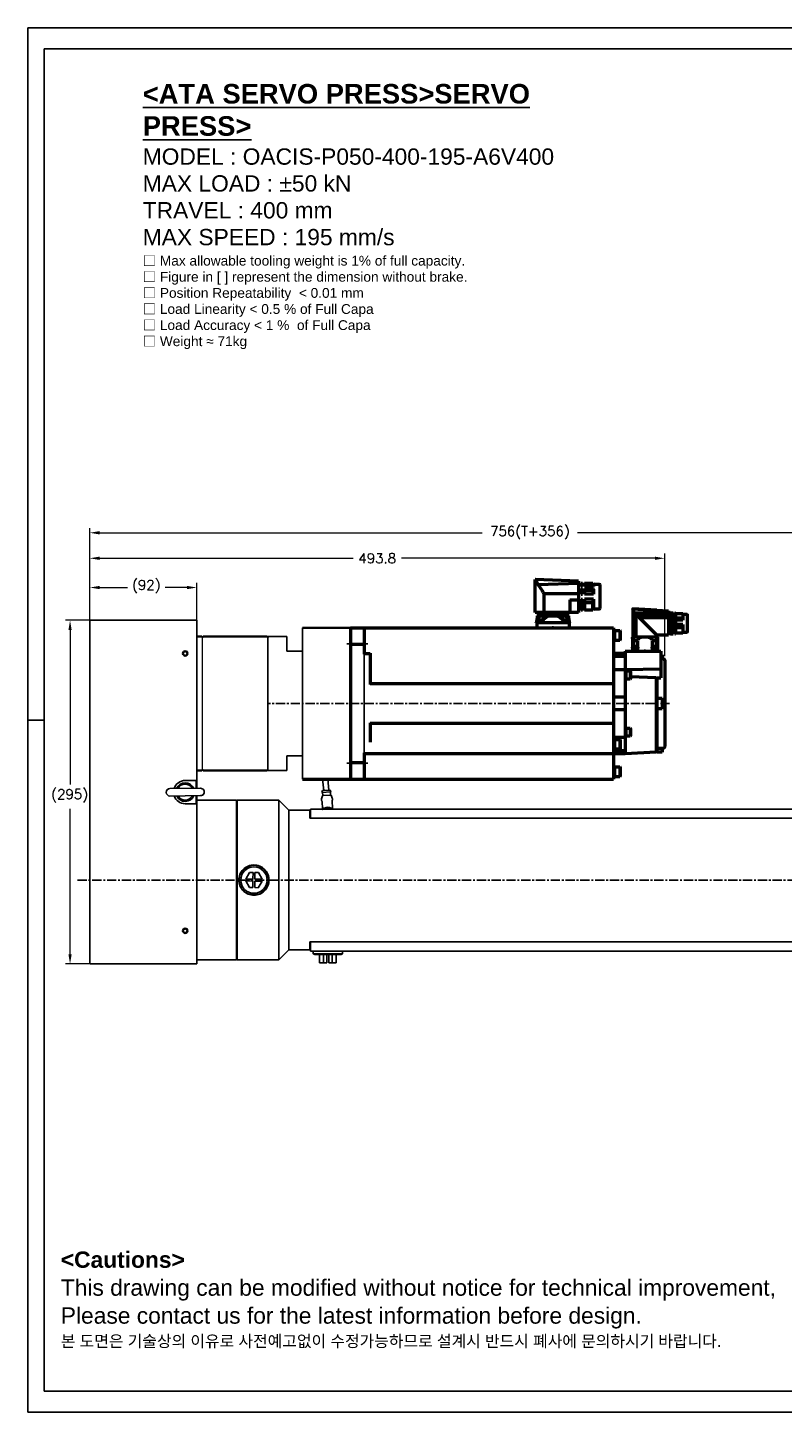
# Model space of a CAD drawing. Extents: x 0 to 1685, y -10 to 1188.
# Tile 1 of 19: x 0 to 648, y -10 to 1188. Entities that reach past the tile are written whole.
import ezdxf

# ---------------------------------------------------------------- set-up
doc = ezdxf.new("R2010")
doc.units = 0
doc.header["$LTSCALE"] = 25.4
doc.linetypes.add('CENTER', pattern=[2, 1.25, -0.25, 0.25, -0.25])
doc.layers.get('0').update_dxf_attribs({"linetype": 'CONTINUOUS'})
doc.layers.get('Defpoints').update_dxf_attribs({"linetype": 'CONTINUOUS'})
for name, color, linetype, lineweight in [('2d ConnectionPoints', 7, 'CONTINUOUS', 50), ('AM_0', 7, 'CONTINUOUS', 50), ('AM_5_Dimension', 6, 'CONTINUOUS', 13), ('ATA-DIM', 252, 'CONTINUOUS', 25), ('ATA-TEXT', 7, 'CONTINUOUS', 25), ('Layer0000', 7, 'CONTINUOUS', 25), ('외형선(ISO)', 7, 'CONTINUOUS', 35)]:
    doc.layers.add(name, color=color, linetype=linetype, lineweight=lineweight)
doc.layers.add('ATA-CENTER', color=133, linetype='CENTER')
doc.styles.get("Standard").update_dxf_attribs({"font": 'simplex.shx'})
doc.styles.add('주 문자 (ISO)', font='arial.ttf')
doc.dimstyles.new('ata_A1', dxfattribs={"dimtxt": 4.2, "dimasz": 4.2, "dimexe": 2, "dimexo": 2, "dimgap": 2, "dimtad": 0, "dimtih": 1, "dimtoh": 1, "dimdec": 6, "dimdsep": 46, "dimtxsty": 'Standard', "dimcen": 0, "dimclrd": 252, "dimclre": 252, "dimclrt": 4, "dimadec": 6, "dimazin": 2, "dimtfac": 1, "dimtdec": 6, "dimtofl": 0, "dimtmove": 0, "dimatfit": 3, "dimfxl": 0, "dimtolj": 1, "dimtzin": 0, "dimlwd": 0, "dimlwe": 0, "dimarcsym": 0})

# ---------------------------------------------------------------- blocks, each defined once
blk = doc.blocks.new('2_BGC106N00001200000_0_in_MSMF504L1H9M_0')
at = {"layer": 'AM_0'}
for p, q in [((-214.1, 102.1), (-214.1, 81.5)), ((-208.9, 102.6), (-213.6, 102.6)), ((-208.1, 103.3), (-208.9, 102.6)), ((-208.9, 102.6), (-208.9, 100.4)), ((-208.9, 100.4), (-208.1, 101.4)), ((-208.9, 100.4), (-201.1, 100.4)), ((-208.1, 98.8), (-208.9, 98.3)), ((-208.9, 98.3), (-208.9, 94)), ((-201.1, 103.3), (-208.1, 103.3)), ((-208.1, 101.4), (-208.1, 103.3)), ((-208.1, 101.4), (-201.1, 101.4)), ((-208.1, 98.8), (-201.1, 98.8)), ((-208.1, 97), (-208.1, 98.8)), ((-208.1, 97), (-201.1, 97)), ((-201.1, 103.3), (-201.1, 100.4)), ((-199.5, 102.6), (-201.1, 102.6)), ((-201.1, 98.8), (-201.1, 94)), ((-198.3, 103.3), (-199.5, 103.3)), ((-199.5, 103.3), (-199.5, 100.4)), ((-198.3, 101.4), (-199.5, 101.4)), ((-198.3, 100.4), (-199.5, 100.4)), ((-199.5, 98.8), (-199.5, 94)), ((-198.3, 98.8), (-199.5, 98.8)), ((-198.3, 97), (-199.5, 97)), ((-198.3, 103.3), (-198.3, 100.4)), ((-195.9, 102.6), (-198.3, 102.6)), ((-198.3, 98.8), (-198.3, 94)), ((-195.9, 105.1), (-158.8, 106.5)), ((-195.9, 105.1), (-195.9, 78.2)), ((-195.9, 103), (-161.3, 101.8)), ((-158.8, 78.2), (-158.8, 106.5)), ((-208.9, 94), (-201.1, 94)), ((-208.9, 89.6), (-201.1, 89.6)), ((-208.9, 89.6), (-208.9, 81)), ((-208.1, 86.6), (-201.1, 86.6)), ((-208.1, 80.2), (-208.1, 86.6)), ((-201.1, 89.6), (-201.1, 80.2)), ((-198.3, 94), (-199.5, 94)), ((-199.5, 89.6), (-199.5, 80.2)), ((-198.3, 89.6), (-199.5, 89.6)), ((-198.3, 86.6), (-199.5, 86.6)), ((-198.3, 89.6), (-198.3, 80.2)), ((-195.9, 94.1), (-166.1, 94.1)), ((-188.5, 89), (-195.9, 88.9)), ((-188.5, 89), (-188.5, 78.2)), ((-166.1, 94.1), (-166.1, 78.2)), ((-213.6, 81), (-208.9, 81)), ((-208.9, 81), (-208.1, 80.2)), ((-208.1, 80.2), (-201.1, 80.2)), ((-201.1, 81), (-199.5, 81)), ((-199.5, 80.2), (-198.3, 80.2)), ((-198.3, 81), (-195.9, 81)), ((-195.9, 78.2), (-158.8, 78.2)), ((-187.2, 75.2), (-187.7, 71.3)), ((-160.8, 75.2), (-187.2, 75.2)), ((-186.5, 77.9), (-161.5, 77.9)), ((-186.5, 77.9), (-186.5, 75.2)), ((-186.1, 78.2), (-186.1, 77.9)), ((-182.2, 74.7), (-182.2, 75.2)), ((-165.8, 75.2), (-165.8, 74.7)), ((-161.9, 77.9), (-161.9, 78.2)), ((-161.5, 75.2), (-161.5, 77.9)), ((-160.3, 71.3), (-160.8, 75.2)), ((-188.3, 69.9), (-188.3, 69.5)), ((-183.5, 69.9), (-188.3, 69.9)), ((-159.7, 69.5), (-188.3, 69.5)), ((-188, 70.7), (-188, 69.9)), ((-187.9, 69.5), (-188, 65)), ((-159.7, 69.9), (-164.5, 69.9)), ((-160.1, 69.5), (-160, 65)), ((-160, 69.9), (-160, 70.7)), ((-159.7, 69.5), (-159.7, 69.9))]:
    blk.add_line(p, q, dxfattribs=at)
for points in [[(-208.9, 94), (-208.6, 95.3), (-208.3, 96.6), (-208.1, 97)], [(-166.1, 94.1), (-165.6, 95.4), (-164.9, 96.7), (-164.2, 97.9), (-163.5, 98.9), (-162.4, 100.4), (-161.3, 101.8)], [(-161.3, 101.8), (-160.6, 103), (-160.1, 104.3), (-160, 105), (-159.8, 105.6), (-159.7, 105.8), (-159.6, 106), (-159.1, 106.3), (-158.9, 106.4), (-158.8, 106.5)], [(-208.1, 86.6), (-208.6, 88), (-208.9, 89.6)], [(-184.9, 75.2), (-185.6, 74.4), (-186.2, 73.5), (-187, 72.3), (-187.4, 71.5)], [(-183.3, 71), (-180.5, 73.3), (-179, 74.4), (-177.4, 75.2)], [(-183.3, 71), (-183, 71.5), (-182.6, 72.6), (-182.3, 73.7), (-182.2, 74.5), (-182.2, 74.7)], [(-170.6, 75.2), (-169.4, 74.6), (-168.2, 73.9), (-166, 72.1), (-164.7, 71)], [(-165.8, 74.7), (-165.8, 74.4), (-165.7, 73.5), (-165.3, 72.3), (-164.7, 71)], [(-160.5, 71.5), (-160.5, 71.5), (-161.1, 72.6), (-161.9, 73.7), (-162.5, 74.4), (-163.1, 75.2)], [(-183.3, 71), (-183.5, 69.7), (-183.5, 69.5)], [(-164.5, 69.5), (-164.7, 70.8), (-164.7, 71)]]:
    blk.add_lwpolyline(points, dxfattribs=at)
for centre, radius, start, end in [((-213.6, 102.1), 0.5, 90, 180), ((-213.6, 81.5), 0.5, 180, 270), ((-187, 70.6), 1, 106.257, 175), ((-185.3, 64.9), 7, 73.743, 106.257), ((-183.6, 70.6), 1, 56.1274, 73.743), ((-164.4, 70.6), 1, 106.257, 122.3553), ((-162.7, 64.9), 7, 73.743, 106.257), ((-161, 70.6), 1, 5, 73.743)]:
    blk.add_arc(centre, radius, start, end, dxfattribs=at)
blk = doc.blocks.new('1_AGC047N0000150A000_EC_0_in_MSMF504L1H9M_0')
at = {"layer": 'AM_0'}
for p, q in [((-289.2, 76.4), (-289.2, 61.3)), ((-285.4, 76.6), (-289.1, 76.6)), ((-279.2, 77.2), (-285.4, 77.2)), ((-285.4, 77.2), (-285.4, 71.7)), ((-285.4, 73.4), (-279.2, 73.4)), ((-278.6, 77.8), (-279.2, 77.8)), ((-279.2, 77.8), (-279.2, 59.8)), ((-278.6, 76.9), (-279.2, 76.9)), ((-278.6, 77.8), (-278.6, 59.8)), ((-277.1, 77), (-278.6, 77)), ((-274.8, 77.8), (-277.1, 77.8)), ((-277.1, 77.8), (-277.1, 59.8)), ((-274.8, 76.9), (-277.1, 76.9)), ((-274.8, 77.8), (-274.8, 61.5)), ((-273.2, 76.9), (-274.8, 76.9)), ((-273.2, 79.1), (-242.7, 80.9)), ((-263.3, 80.1), (-273.2, 79.5)), ((-273.2, 79.5), (-273.2, 58.6)), ((-273.2, 77.6), (-244.3, 77.6)), ((-273.2, 76.8), (-245, 76.8)), ((-273.2, 74.6), (-247.3, 74.6)), ((-273.2, 73.7), (-248.2, 73.7)), ((-263.3, 80.1), (-242.5, 81.3)), ((-248.2, 73.7), (-263.3, 58.6)), ((-245.1, 76.8), (-247.3, 74.6)), ((-245.1, 76.8), (-245, 76.8)), ((-245.1, 76.8), (-245.1, 57.1)), ((-242.5, 81.3), (-242.5, 57.1)), ((-289.1, 61.1), (-285.4, 61.1)), ((-285.4, 71.7), (-279.2, 71.7)), ((-285.4, 67.8), (-285.4, 60.5)), ((-285.4, 67.8), (-279.2, 67.8)), ((-285.4, 65.1), (-279.2, 65.1)), ((-285.4, 60.5), (-279.2, 60.5)), ((-278.6, 61.5), (-279.2, 61.5)), ((-278.6, 61.2), (-279.2, 61.2)), ((-278.6, 59.9), (-279.2, 59.9)), ((-278.6, 60.8), (-277.1, 60.8)), ((-274.8, 61.5), (-277.1, 61.5)), ((-274.8, 61), (-277.1, 61)), ((-274.8, 59.9), (-277.1, 59.9)), ((-274.8, 61), (-274.8, 59.8)), ((-274.8, 60.9), (-273.2, 60.9)), ((-279.2, 59.8), (-278.6, 59.8)), ((-277.1, 59.8), (-274.8, 59.8)), ((-273.2, 58.6), (-263.3, 58.6)), ((-263.8, 57), (-263.8, 45)), ((-263.6, 57), (-242.4, 57)), ((-263.6, 48.3), (-263.6, 47.5)), ((-263.3, 58.6), (-263.3, 57.1)), ((-263.3, 57.1), (-242.5, 57.1)), ((-262.6, 56.6), (-263.2, 56.1)), ((-262.9, 57.1), (-262.9, 57)), ((-262.9, 49), (-262.9, 53.8)), ((-262.9, 53.8), (-259.1, 53.8)), ((-259, 56.1), (-259.3, 56.6)), ((-259.1, 47.5), (-259.2, 48.3)), ((-259.1, 53.8), (-259.1, 47.5)), ((-256.9, 56.6), (-258.1, 55.9)), ((-246.7, 56.6), (-247, 56.1)), ((-246.9, 47.5), (-246.9, 53.8)), ((-246.9, 53.8), (-243.1, 53.8)), ((-246.8, 48.3), (-246.8, 47.5)), ((-242.8, 56.1), (-243.4, 56.6)), ((-243.2, 57), (-243.2, 57.1)), ((-243.1, 53.8), (-243.1, 49)), ((-242.4, 47.5), (-242.4, 48.3)), ((-242.2, 56.6), (-242.2, 45)), ((-263.8, 47.5), (-258.1, 47.5)), ((-247.9, 47.5), (-242.2, 47.5))]:
    blk.add_line(p, q, dxfattribs=at)
for points in [[(-247.3, 74.6), (-247.5, 74.2), (-247.9, 73.8), (-248.2, 73.7)], [(-245, 76.8), (-244.9, 76.9), (-244.8, 76.9), (-244.7, 77), (-244.6, 77.1), (-244.5, 77.2), (-244.5, 77.3), (-244.4, 77.4), (-244.3, 77.6), (-244.3, 77.6)], [(-244.3, 77.6), (-244, 78), (-243.8, 78.4), (-243.5, 78.8), (-243.3, 79.2)], [(-242.7, 80.9), (-242.8, 80.5), (-242.9, 80), (-243.1, 79.6), (-243.3, 79.2)], [(-242.7, 80.9), (-242.7, 81.1), (-242.7, 81.2), (-242.6, 81.3), (-242.6, 81.3)], [(-242.5, 81.3), (-242.5, 81.3), (-242.5, 81.3), (-242.5, 81.3), (-242.6, 81.3)], [(-263.2, 56.1), (-263.4, 55.9), (-263.6, 55.8), (-263.7, 55.7), (-263.8, 55.8), (-263.8, 55.9), (-263.8, 55.9)], [(-262.6, 56.6), (-262.2, 56.8), (-261.4, 57), (-261.1, 57)], [(-259.9, 57), (-259.5, 56.9), (-259.3, 56.7), (-259.3, 56.6)], [(-258.1, 55.9), (-258.3, 55.8), (-258.5, 55.7), (-258.7, 55.8), (-258.9, 55.8), (-259, 56), (-259, 56.1)], [(-256.9, 56.6), (-256, 56.8), (-254.5, 57), (-253, 57), (-251, 56.9), (-250.3, 56.9), (-249.5, 56.7), (-249.1, 56.6)], [(-247.9, 55.9), (-248.1, 56), (-249.1, 56.6)], [(-247, 56.1), (-247.1, 55.9), (-247.3, 55.8), (-247.4, 55.7), (-247.6, 55.8), (-247.8, 55.9), (-247.9, 55.9)], [(-246.7, 56.6), (-246.6, 56.8), (-246.2, 57), (-246.1, 57)], [(-244.9, 57), (-244.1, 56.9), (-243.5, 56.7), (-243.4, 56.6)], [(-242.2, 55.9), (-242.2, 55.8), (-242.3, 55.7), (-242.4, 55.8), (-242.6, 55.8), (-242.8, 56), (-242.8, 56.1)], [(-242.2, 56.6), (-242.2, 56.8), (-242.2, 57), (-242.2, 57), (-242.2, 57)]]:
    blk.add_lwpolyline(points, dxfattribs=at)
for centre, radius, start, end in [((-289.1, 76.4), 0.2, 90, 180), ((-289.1, 61.3), 0.2, 180, 270), ((-263.6, 56), 1, 90, 98.6538), ((-262.8, 48.2), 0.8, 105.4427, 175), ((-261.4, 43.2), 6, 74.5573, 105.4427), ((-260, 48.2), 0.8, 5, 74.5573), ((-246, 48.2), 0.8, 105.4427, 175), ((-244.6, 43.2), 6, 74.5573, 105.4427), ((-243.2, 48.2), 0.8, 5, 74.5573), ((-242.4, 56), 1, 81.3332, 90)]:
    blk.add_arc(centre, radius, start, end, dxfattribs=at)
blk = doc.blocks.new('*D15397')
at = {"layer": 'ATA-DIM', "color": 252, "lineweight": 0}
for p, q in [((53.1, 679.6), (53.1, 711.7)), ((61.5, 707.7), (85.4, 707.7)), ((136.7, 707.7), (117.8, 707.7)), ((145.1, 679.6), (145.1, 711.7))]:
    blk.add_line(p, q, dxfattribs=at)
at = {"layer": 'ATA-DIM', "color": 252}
for points in [[(61.5, 709.1), (61.5, 706.3), (53.1, 707.7)], [(136.7, 706.3), (136.7, 709.1), (145.1, 707.7)]]:
    blk.add_solid(points, dxfattribs=at)
at = {"layer": 'Defpoints', "color": 0}
for p in [(145.1, 707.7), (53.1, 675.6), (145.1, 675.6)]:
    blk.add_point(p, dxfattribs=at)
at = {"layer": 'ATA-DIM', "color": 4, "insert": (89.4, 714.1), "char_height": 8.4, "attachment_point": 1}
blk.add_mtext('\\A1;(92)', dxfattribs=at)
blk = doc.blocks.new('DEH')
at = {"color": 0, "ltscale": 5}
blk.add_line((12758.4, -3927.5), (12758.4, -3797.5), dxfattribs=at)
for p, q in [((12667.8, -3920), (12667.8, -3805)), ((12728.6, -3805), (12744.9, -3805)), ((12744.9, -3817.5), (12744.9, -3805)), ((12744.9, -3907.5), (12744.9, -3920)), ((12728.6, -3920), (12744.9, -3920))]:
    blk.add_line(p, q)
at = {"color": 7}
for p, q in [((12728.6, -3920), (12728.6, -3805)), ((12728.6, -3919.5), (12728.6, -3805.5))]:
    blk.add_line(p, q, dxfattribs=at)
at = {"ltscale": 5}
for p, q in [((12758.4, -3817.5), (12744.9, -3817.5)), ((12758.4, -3907.5), (12744.9, -3907.5))]:
    blk.add_line(p, q, dxfattribs=at)
at = {"layer": 'AM_0'}
blk.add_line((12758.4, -3927.5), (12799.9, -3927.5), dxfattribs=at)
at = {"layer": 'AM_5_Dimension', "color": 0}
for p, q in [((12672.6, -3919.5), (12672.6, -3805.5)), ((12728.6, -3805), (12728.6, -3920))]:
    blk.add_line(p, q, dxfattribs=at)
at = {"layer": 'Layer0000', "color": 7, "linetype": 'Continuous', "lineweight": 25}
for p, q in [((12799.6, -3811.7), (12799.6, -3797.5)), ((12799.6, -3913.4), (12799.6, -3811.7)), ((12799.6, -3913.4), (12799.6, -3927.5))]:
    blk.add_line(p, q, dxfattribs=at)
at = {"layer": '외형선(ISO)'}
for p, q in [((12799.9, -3797.5), (12758.4, -3797.5)), ((12672.1, -3805), (12667.8, -3805)), ((12672.6, -3805.5), (12672.1, -3805)), ((12673.1, -3805), (12672.6, -3805.5)), ((12673.1, -3805), (12728.1, -3805)), ((12728.6, -3805.5), (12728.1, -3805)), ((12728.6, -3805.5), (12729.1, -3805)), ((12667.8, -3920), (12672.1, -3920)), ((12672.6, -3919.5), (12672.1, -3920)), ((12672.6, -3919.5), (12673.1, -3920)), ((12673.1, -3920), (12728.1, -3920)), ((12728.6, -3919.5), (12728.1, -3920))]:
    blk.add_line(p, q, dxfattribs=at)
blk = doc.blocks.new('*D15396')
at = {"layer": 'ATA-DIM', "color": 252, "lineweight": 0}
for p, q in [((52.6, 679.6), (32.2, 679.6)), ((36.2, 671.2), (36.2, 538.5)), ((36.2, 393), (36.2, 517.7)), ((52.6, 384.6), (32.2, 384.6))]:
    blk.add_line(p, q, dxfattribs=at)
at = {"layer": 'ATA-DIM', "color": 252}
for points in [[(37.6, 671.2), (34.8, 671.2), (36.2, 679.6)], [(34.8, 393), (37.6, 393), (36.2, 384.6)]]:
    blk.add_solid(points, dxfattribs=at)
at = {"layer": 'Defpoints', "color": 0}
for p in [(36.2, 679.6), (56.6, 679.6), (56.6, 384.6)]:
    blk.add_point(p, dxfattribs=at)
at = {"layer": 'ATA-DIM', "color": 4, "insert": (20, 534.5), "char_height": 8.4, "attachment_point": 1}
blk.add_mtext('\\A1;(295)', dxfattribs=at)
blk = doc.blocks.new('*D15405')
at = {"layer": 'ATA-DIM', "color": 252, "lineweight": 0}
for p, q in [((53.1, 683.1), (53.1, 736.8)), ((61.5, 732.8), (279.2, 732.8)), ((538.5, 732.8), (320.8, 732.8)), ((546.9, 648.8), (546.9, 736.8))]:
    blk.add_line(p, q, dxfattribs=at)
at = {"layer": 'ATA-DIM', "color": 252}
for points in [[(61.5, 734.2), (61.5, 731.4), (53.1, 732.8)], [(538.5, 731.4), (538.5, 734.2), (546.9, 732.8)]]:
    blk.add_solid(points, dxfattribs=at)
at = {"layer": 'Defpoints', "color": 0}
for p in [(53.1, 732.8), (53.1, 679.1), (546.9, 644.8)]:
    blk.add_point(p, dxfattribs=at)
at = {"layer": 'ATA-DIM', "color": 4, "insert": (300, 732.8), "char_height": 8.4, "attachment_point": 5}
blk.add_mtext('\\A1;493.8', dxfattribs=at)
blk = doc.blocks.new('*D15404')
at = {"layer": 'ATA-DIM', "color": 252, "lineweight": 0}
for p, q in [((53.1, 683.1), (53.1, 758.7)), ((809.1, 532.6), (809.1, 758.7)), ((61.5, 754.7), (390.2, 754.7)), ((800.7, 754.7), (472, 754.7))]:
    blk.add_line(p, q, dxfattribs=at)
at = {"layer": 'ATA-DIM', "color": 252}
for points in [[(61.5, 756.1), (61.5, 753.3), (53.1, 754.7)], [(800.7, 753.3), (800.7, 756.1), (809.1, 754.7)]]:
    blk.add_solid(points, dxfattribs=at)
at = {"layer": 'Defpoints', "color": 0}
for p in [(809.1, 754.7), (53.1, 679.1), (809.1, 528.6)]:
    blk.add_point(p, dxfattribs=at)
at = {"layer": 'ATA-DIM', "color": 4, "insert": (431.1, 754.7), "char_height": 8.4, "attachment_point": 5}
blk.add_mtext('\\A1;756(T+356)', dxfattribs=at)
blk = doc.blocks.new('ata-Border-A1-002')
at = {"color": 253, "ltscale": 0.5}
for p, q in [((0, 594), (841, 594)), ((0, 594), (0, 0)), ((420.5, 594), (420.5, 585)), ((841, 594), (841, 0)), ((7, 297), (0, 297)), ((420.5, 9), (420.5, 0)), ((0, 0), (841, 0))]:
    blk.add_line(p, q, dxfattribs=at)
for p, q in [((7, 585), (834, 585)), ((834, 585), (834, 9)), ((834, 9), (7, 9))]:
    blk.add_line(p, q)
at = {"ltscale": 0.5}
blk.add_line((7, 9), (7, 585), dxfattribs=at)
at = {"color": 253, "linetype": 'Continuous'}
blk.add_line((841, 297), (834, 297), dxfattribs=at)

msp = doc.modelspace()

# ---------------------------------------------------------------- linework, layer by layer
for p, q in [((53.0876432, 679.1056106), (53.0876432, 385.1056106)), ((145.0876432, 679.6056106), (53.5876432, 679.6056106)), ((145.0876432, 679.6056106), (145.0876432, 679.1056106)), ((145.0876432, 538.1056106), (145.0876432, 679.1056106)), ((276.8877527, 658.9116142), (276.8877527, 673.1056106)), ((276.8877527, 673.1056106), (276.8877527, 543.1056106)), ((276.8877527, 658.9116142), (276.8877527, 557.299607)), ((276.8877527, 543.1056106), (276.8877527, 557.299607)), ((135.0876432, 542.1056106), (145.0876432, 542.1056106)), ((144.5876432, 542.1056106), (144.5876432, 535.3898452)), ((145.0876432, 535.3968937), (145.0876432, 542.1056106)), ((254.0338435, 533.372211), (252.9944657, 543.1056106)), ((258.5084042, 533.8500255), (257.5200497, 543.1056106)), ((148.1919356, 535.440655), (121.8945485, 535.0699404)), ((121.9833508, 528.7705663), (148.280738, 529.1412808)), ((125.5876432, 535.122002), (125.5876432, 535.2281096)), ((144.5876432, 529.0892192), (144.5876432, 522.1056106)), ((145.0876432, 522.1056106), (145.0876432, 529.0962678)), ((252.8341064, 528.9307471), (252.1567355, 526.2722987)), ((252.9287674, 533.384947), (252.5311789, 531.8546125)), ((260.2136101, 532.3744689), (252.5311789, 531.8546125)), ((259.6134802, 533.8372895), (252.9287674, 533.384947)), ((260.1084552, 529.56095), (253.0144113, 529.0809087)), ((253.205574, 529.2943018), (253.0300381, 531.8883694)), ((254.0262575, 533.4592121), (253.9148487, 535.1056106)), ((258.5159901, 533.7630243), (258.4251397, 535.1056106)), ((259.6134802, 533.8372895), (260.2136101, 532.3744689)), ((259.8902869, 529.7466443), (259.714751, 532.340712)), ((260.3073461, 529.4364479), (261.3366868, 526.8934896)), ((145.0876432, 522.1056106), (135.0876432, 522.1056106)), ((145.0876432, 385.1056106), (145.0876432, 522.1056106)), ((145.750398, 525.1056106), (179.0876432, 525.1056106)), ((179.0876432, 524.6056106), (179.5876432, 525.1056106)), ((179.0876432, 388.1056106), (179.0876432, 525.1056106)), ((215.5876432, 525.1056106), (179.5876432, 525.1056106)), ((179.5876432, 525.1056106), (179.5876432, 388.1056106)), ((224.0876432, 516.6056106), (215.5876432, 525.1056106)), ((215.5876432, 525.1056106), (215.5876432, 388.1056106)), ((242.0876432, 516.6056106), (224.0876432, 516.6056106)), ((224.0876432, 516.6056106), (224.0876432, 396.6056106)), ((242.5876432, 516.1056106), (242.0876432, 516.6056106)), ((242.0876432, 509.6056106), (242.0876432, 516.6056106)), ((242.5876432, 509.6056106), (242.5876432, 517.6056106)), ((242.5876432, 517.6056106), (712.5876432, 517.6056106)), ((252.0931361, 524.9973988), (252.0706955, 525.3290263)), ((252.6978309, 523.4671184), (253.0435281, 518.3584094)), ((253.5876432, 518.1056106), (253.5876432, 517.7056106)), ((253.6876432, 517.7056106), (253.5876432, 517.7056106)), ((253.5876432, 517.7056106), (253.5876432, 517.1056106)), ((254.2876432, 518.2056106), (253.6876432, 518.2056106)), ((253.6876432, 517.7056106), (253.7876432, 517.7056106)), ((253.7776432, 517.3439047), (253.7876432, 517.3439047)), ((253.7776432, 517.290501), (253.7776432, 517.3439047)), ((253.7776432, 517.290501), (253.7876432, 517.290501)), ((253.7776432, 517.2253669), (253.7776432, 517.290501)), ((253.7776432, 517.2253669), (253.7876432, 517.2253669)), ((253.7776432, 517.2056106), (253.7776432, 517.2253669)), ((253.7776432, 517.2056106), (253.7776432, 517.1056106)), ((253.7876432, 517.2056106), (253.7776432, 517.2056106)), ((253.7876432, 517.1056106), (253.7876432, 517.7056106)), ((253.7976432, 517.1056106), (253.7976432, 517.6956106)), ((260.8876432, 518.2056106), (254.2876432, 518.2056106)), ((254.2976432, 518.1956106), (260.8776432, 518.1956106)), ((261.4876432, 518.2056106), (260.8876432, 518.2056106)), ((261.524134, 518.9322769), (261.1784368, 524.0409858)), ((261.3776432, 517.6956106), (261.3776432, 517.1056106)), ((261.3876432, 517.7056106), (261.3876432, 517.1056106)), ((261.4876432, 517.7056106), (261.3876432, 517.7056106)), ((261.4876432, 517.7056106), (261.5876432, 517.7056106)), ((261.5714604, 525.63878), (261.5490197, 525.9704075)), ((261.5876432, 517.7056106), (261.5876432, 518.1056106)), ((261.5876432, 517.1056106), (261.5876432, 517.7056106)), ((262.1488847, 517.1056106), (262.1286925, 517.4040103)), ((242.5876432, 509.6056106), (242.0876432, 509.6056106)), ((712.5876432, 509.6056106), (242.5876432, 509.6056106)), ((193.2827511, 455.8105328), (187.0391953, 455.8488309)), ((190.2950667, 450.1287521), (187.0391953, 455.8488309)), ((187.0490096, 457.4488008), (190.3748074, 463.1285075)), ((187.0490096, 457.4488008), (193.2925654, 457.4105027)), ((190.3748074, 463.1285075), (193.3275286, 463.1103955)), ((193.2477879, 450.11064), (193.2827511, 455.8105328)), ((193.2925654, 457.4105027), (193.3275286, 463.1103955)), ((194.882721, 455.8007185), (194.8477578, 450.1008258)), ((201.1262769, 455.7624205), (194.882721, 455.8007185)), ((194.9274985, 463.1005812), (194.8925353, 457.4006884)), ((194.8925353, 457.4006884), (201.1360911, 457.3623904)), ((194.9274985, 463.1005812), (197.8802197, 463.0824692)), ((201.1262769, 455.7624205), (197.800479, 450.0827137)), ((197.8802197, 463.0824692), (201.1360911, 457.3623904)), ((193.2477879, 450.11064), (190.2950667, 450.1287521)), ((197.800479, 450.0827137), (194.8477578, 450.1008258)), ((224.0876432, 396.6056106), (215.5876432, 388.1056106)), ((242.0876432, 396.6056106), (224.0876432, 396.6056106)), ((242.0876432, 396.6056106), (242.0876432, 403.6056106)), ((242.0876432, 403.6056106), (242.5876432, 403.6056106)), ((242.5876432, 397.1056106), (242.0876432, 396.6056106)), ((242.5876432, 403.6056106), (242.5876432, 395.6056106)), ((242.5876432, 403.6056106), (712.5876432, 403.6056106)), ((712.5876432, 395.6056106), (242.5876432, 395.6056106)), ((244.8876432, 393.3993581), (244.8876432, 395.6056106)), ((270.2876432, 393.3993581), (270.2876432, 395.6056106)), ((53.5876432, 384.6056106), (145.0876432, 384.6056106)), ((145.0876432, 388.1056106), (179.0876432, 388.1056106)), ((145.0876432, 385.1056106), (145.0876432, 384.6056106)), ((179.0876432, 388.6056106), (179.5876432, 388.1056106)), ((215.5876432, 388.1056106), (179.5876432, 388.1056106)), ((270.2876432, 393.3993581), (244.8876432, 393.3993581)), ((246.2624542, 392.6056106), (244.8876432, 393.3993581)), ((246.2624542, 392.6056106), (268.9128322, 392.6056106)), ((250.5394994, 392.6056106), (250.5394994, 385.6056106)), ((250.5394994, 385.6056106), (253.7976643, 385.6056106)), ((253.7976643, 392.6056106), (253.7976643, 385.6056106)), ((253.7976643, 385.6056106), (256.7503925, 385.6056106)), ((256.7503925, 385.6056106), (256.7503925, 392.6056106)), ((256.78307, 385.6056106), (256.7503925, 385.6056106)), ((256.78307, 385.6056106), (256.78307, 392.6056106)), ((256.7922427, 385.6056106), (256.78307, 385.6056106)), ((256.7922427, 392.6056106), (256.7922427, 385.6056106)), ((256.8249202, 385.6056106), (256.7922427, 385.6056106)), ((256.8249202, 392.6056106), (256.8249202, 385.6056106)), ((258.3503662, 392.6056106), (258.3503662, 385.6056106)), ((258.3503662, 385.6056106), (261.3030944, 385.6056106)), ((261.3030944, 392.6056106), (261.3030944, 385.6056106)), ((261.3030944, 385.6056106), (264.6266144, 385.6056106)), ((264.6266144, 385.6056106), (264.6266144, 392.6056106)), ((264.6357871, 385.6056106), (264.6266144, 385.6056106)), ((264.6357871, 392.6056106), (264.6357871, 385.6056106)), ((268.9128322, 392.6056106), (270.2876432, 393.3993581))]:
    msp.add_line(p, q)
at = {"color": 7, "linetype": 'Continuous'}
for p, q in [((288.8877527, 673.1056106), (288.8877527, 543.1056106)), ((276.8877527, 658.9115805), (288.8877527, 658.9115805)), ((276.8876527, 557.2995734), (288.8877527, 557.2995734))]:
    msp.add_line(p, q, dxfattribs=at)
for centre, radius in [((135.0876432, 651.1056106), 2.25), ((135.0876432, 651.1056106), 1.621), ((194.0876432, 456.6056106), 12.7), ((194.0876432, 456.6056106), 11.325189), ((135.0876432, 413.1056106), 2.25), ((135.0876432, 413.1056106), 1.621)]:
    msp.add_circle(centre, radius)
for centre, radius, start, end in [((53.5876432, 679.1056106), 0.5, 90, 180), ((135.0876432, 532.1056106), 10, 90, 162.4468319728), ((135.0876432, 532.1056106), 8, 23.9956833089, 157.6196082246), ((121.9389496, 531.9202533), 3.15, 90.8076457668, 270.8076457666), ((135.0876432, 532.1056106), 10, 199.1684595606, 270), ((135.0876432, 532.1056106), 8, 203.9956833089, 337.6196082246), ((135.0876432, 532.1056106), 6.88914, 28.0168883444, 153.598403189), ((135.0876432, 532.1056106), 6.88914, 208.0168883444, 333.598403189), ((148.2363368, 532.2909679), 3.15, 270.8076457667, 90.8076457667), ((148.2376432, 532.1056106), 3.15, 287.7527901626, 2.0898525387), ((253.027914, 528.8813651), 0.2, 93.8712014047, 165.7052448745), ((253.0060304, 529.280799), 0.2, 273.8712014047, 3.8712014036), ((260.0898306, 529.7601471), 0.2, 183.8712014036, 273.8712014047), ((260.1219579, 529.3614063), 0.2, 22.0371579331, 93.8712014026), ((255.0638505, 525.5315677), 3, 165.7052448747, 183.8712014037), ((257.5876432, 514.1556106), 5, 143.1301023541, 143.842991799), ((253.6876432, 518.1056106), 0.1, 90, 180), ((254.2876432, 517.7056106), 0.5, 90, 180), ((254.2976432, 517.6956106), 0.5, 90, 180), ((257.5876432, 514.1556106), 5, 54.0959314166, 125.9040685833), ((257.5876432, 514.1556106), 4.7, 59.5082382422, 120.4917617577), ((257.5876432, 514.1556106), 4.1, 81.0427839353, 98.9572160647), ((260.8776432, 517.6956106), 0.5, 0, 90), ((260.8876432, 517.7056106), 0.5, 0, 90), ((258.5558647, 525.7678661), 3, 3.8712014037, 22.0371579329), ((261.4876432, 518.1056106), 0.1, 0, 90), ((257.5876432, 514.1556106), 5, 36.157008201, 36.8698976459), ((53.5876432, 385.1056106), 0.5, 180, 270)]:
    msp.add_arc(centre, radius, start, end)
for points in [[(252.0922869, 524.9973421), (252.0922695, 524.9972965), (252.0922633, 524.9972374), (252.0922682, 524.997165)], [(252.3570551, 524.5648088), (252.4015719, 524.4897813), (252.4499761, 524.4002666), (252.4961, 524.2942888)], [(252.5351027, 524.1973598), (252.5132191, 524.2537451), (252.4908055, 524.3065502), (252.4685183, 524.3552417)], [(252.5351027, 524.1973598), (252.5131186, 524.2540041), (252.4908425, 524.3064598), (252.4686456, 524.3549707)], [(252.6863953, 523.587992), (252.6912399, 523.5479256), (252.6950933, 523.5075743), (252.6978309, 523.4671184)], [(252.7999238, 517.1056106), (252.8120266, 517.1312697), (252.8249336, 517.1592207), (252.8381431, 517.1890756)], [(252.8270658, 517.1505552), (252.8199032, 517.1348214), (252.812841, 517.1198381), (252.8059205, 517.1055868)], [(261.2258673, 524.7186022), (261.1918599, 524.5517419), (261.1705757, 524.3587839), (261.1734841, 524.1622982)], [(261.3959724, 525.2464022), (261.4511189, 525.3677114), (261.5001473, 525.4444841), (261.5246778, 525.4855138)], [(261.5353953, 518.812375), (261.5306421, 518.8521105), (261.5268503, 518.8921347), (261.524134, 518.9322769)], [(261.5723094, 525.6388383), (261.5723329, 525.6387954), (261.572347, 525.6387378), (261.5723518, 525.6386653)], [(261.8781741, 517.8132247), (261.8191754, 517.9103859), (261.7516377, 518.0336355), (261.691565, 518.1869167)], [(262.1283088, 517.4039843), (262.1283292, 517.4040315), (262.128331, 517.4041028), (262.1283142, 517.404198)]]:
    msp.add_open_spline(points, degree=3)
for points, knots in [([(252.1601402, 524.8518323), (252.1504665, 524.8639432), (252.1422083, 524.8746219), (252.1307979, 524.8907085), (252.1272326, 524.895708), (252.1186006, 524.910173), (252.1146151, 524.916917), (252.1061893, 524.9358803), (252.1024431, 524.9455489), (252.0958808, 524.9687873), (252.0932496, 524.9828815), (252.0922682, 524.997165)], [0, 0, 0, 0, 0.022971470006, 0.022971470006, 0.034367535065, 0.034367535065, 0.040556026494, 0.040556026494, 0.044492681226, 0.044492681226, 0.048992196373, 0.048992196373, 0.048992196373, 0.048992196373]), ([(252.1601402, 524.8518323), (252.158875, 524.8534162), (252.1273984, 524.893024), (252.1320301, 524.8943063), (252.1635787, 524.8542505)], [0.42248596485, 0.42248596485, 0.42248596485, 0.42248596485, 0.42857142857, 0.58042167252, 0.58042167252, 0.58042167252, 0.58042167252]), ([(252.3570551, 524.5648088), (252.2908447, 524.6763981), (252.2335346, 524.7593946), (252.1829945, 524.8290796), (252.1717595, 524.8438636), (252.1635787, 524.8542505)], [0, 0, 0, 0, 0.070625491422, 0.070625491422, 0.096970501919, 0.096970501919, 0.096970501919, 0.096970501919]), ([(252.6863953, 523.587992), (252.6726698, 523.701507), (252.6507983, 523.8133435), (252.596577, 524.0257451), (252.5631035, 524.1279193), (252.5174977, 524.2439457), (252.5068385, 524.2696151), (252.4961, 524.2942888)], [0, 0, 0, 0, 0.034494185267, 0.034494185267, 0.070853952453, 0.070853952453, 0.081689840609, 0.081689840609, 0.081689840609, 0.081689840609]), ([(252.8249993, 517.1510017), (252.8466246, 517.1984504), (252.8696916, 517.2538116), (252.9229666, 517.4009085), (252.9536453, 517.5003095), (252.980601, 517.6128035)], [0, 0, 0, 0, 0.032805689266, 0.032805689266, 0.075664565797, 0.075664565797, 0.075664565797, 0.075664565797]), ([(253.0382361, 517.9570177), (253.0331101, 517.9015452), (253.0262494, 517.8472418), (253.0178291, 517.7946192), (253.0084654, 517.7361004), (252.9972649, 517.6796096), (252.9849679, 517.6264269), (252.9838917, 517.6217726), (252.9828098, 517.6171432), (252.9817225, 517.6125385)], [0.075027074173, 0.075027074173, 0.075027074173, 0.075027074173, 0.107142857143, 0.107142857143, 0.107142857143, 0.142857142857, 0.142857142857, 0.142857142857, 0.145982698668, 0.145982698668, 0.145982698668, 0.145982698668]), ([(253.0011664, 517.7051003), (253.0137233, 517.7703676), (253.024358, 517.8397031), (253.04388, 518.0147505), (253.0500861, 518.1253825), (253.0484768, 518.2365905)], [0.020990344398, 0.020990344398, 0.020990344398, 0.020990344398, 0.044178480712, 0.044178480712, 0.077732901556, 0.077732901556, 0.077732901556, 0.077732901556]), ([(253.0385699, 517.9569624), (253.0491984, 518.0714105), (253.0521714, 518.1943954), (253.0453164, 518.330176), (253.044483, 518.3442982), (253.0435281, 518.3584094)], [0, 0, 0, 0, 0.036569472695, 0.036569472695, 0.040812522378, 0.040812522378, 0.040812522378, 0.040812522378]), ([(261.1837057, 524.4458894), (261.1729311, 524.3315593), (261.1697893, 524.2086285), (261.1765074, 524.071626), (261.1774006, 524.0562993), (261.1784368, 524.0409858)], [0, 0, 0, 0, 0.036577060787, 0.036577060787, 0.041181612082, 0.041181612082, 0.041181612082, 0.041181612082]), ([(261.2258795, 524.7186588), (261.2120385, 524.650754), (261.2002422, 524.5781399), (261.1786724, 524.395024), (261.1717574, 524.2789473), (261.1734841, 524.1622982)], [0.021823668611, 0.021823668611, 0.021823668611, 0.021823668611, 0.046355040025, 0.046355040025, 0.081549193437, 0.081549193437, 0.081549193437, 0.081549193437]), ([(261.1837057, 524.4458894), (261.1888353, 524.5003203), (261.2035179, 524.6140318), (261.2266862, 524.724922), (261.2402701, 524.7821772), (261.2413037, 524.7864928)], [0.075641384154, 0.075641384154, 0.075641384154, 0.075641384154, 0.107142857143, 0.142857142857, 0.145784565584, 0.145784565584, 0.145784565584, 0.145784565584]), ([(261.3959724, 525.2464022), (261.374408, 525.1989656), (261.3514241, 525.1436457), (261.2984745, 524.9970181), (261.2680586, 524.8981988), (261.2413037, 524.7864928)], [0, 0, 0, 0, 0.032685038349, 0.032685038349, 0.075239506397, 0.075239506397, 0.075239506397, 0.075239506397]), ([(261.4680044, 525.3892743), (261.455552, 525.364705), (261.4416477, 525.3363827), (261.4085351, 525.2662341), (261.3886279, 525.2227837), (261.3682257, 525.1745786)], [0.044628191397, 0.044628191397, 0.044628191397, 0.044628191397, 0.068505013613, 0.068505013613, 0.09699652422, 0.09699652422, 0.09699652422, 0.09699652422]), ([(261.4675384, 525.3884376), (261.4501058, 525.3540076), (261.4187081, 525.2892438), (261.3818317, 525.206726), (261.3682257, 525.1745786)], [0.655813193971, 0.655813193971, 0.655813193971, 0.655813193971, 0.714285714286, 0.747278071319, 0.747278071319, 0.747278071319, 0.747278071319]), ([(261.524134, 518.9322769), (261.5416348, 518.6736506), (261.6265841, 518.3361404), (261.7332028, 518.0867496), (261.75987, 518.0302194)], [0, 0, 0, 0, 0.14285714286, 0.18990323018, 0.18990323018, 0.18990323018, 0.18990323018]), ([(261.524134, 518.9322769), (261.5313282, 518.8259606), (261.5465987, 518.7192216), (261.5885548, 518.511502), (261.6162965, 518.4088835), (261.6817114, 518.2087413), (261.7209936, 518.1126284), (261.7598936, 518.0301703)], [0, 0, 0, 0, 0.03196783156, 0.03196783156, 0.06597153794, 0.06597153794, 0.10501495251, 0.10501495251, 0.10501495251, 0.10501495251]), ([(261.5723518, 525.6386653), (261.5729468, 525.6297348), (261.5729133, 525.6208422), (261.5718387, 525.6045764), (261.5708831, 525.5970729), (261.5678, 525.5796428), (261.5653121, 525.5705031), (261.5613631, 525.5580122), (261.5597453, 525.5536388), (261.5562344, 525.5446486), (261.5545269, 525.5407967), (261.5495204, 525.529854), (261.5468176, 525.5246704), (261.538328, 525.5087276), (261.5319623, 525.497698), (261.5246778, 525.4855138)], [0, 0, 0, 0, 0.002812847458, 0.002812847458, 0.005364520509, 0.005364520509, 0.009288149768, 0.009288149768, 0.012472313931, 0.012472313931, 0.017212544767, 0.017212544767, 0.027993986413, 0.027993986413, 0.04903223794, 0.04903223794, 0.04903223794, 0.04903223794]), ([(261.5353953, 518.812375), (261.5489901, 518.6987279), (261.5706621, 518.5867229), (261.6241741, 518.3759049), (261.6569408, 518.2752636), (261.691565, 518.1869167)], [0, 0, 0, 0, 0.034526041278, 0.034526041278, 0.070302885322, 0.070302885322, 0.070302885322, 0.070302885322]), ([(261.8781741, 517.8132247), (261.9455863, 517.7022078), (262.0014163, 517.6219167), (262.0456951, 517.5615299), (262.0543695, 517.5501817), (262.0606373, 517.542253)], [0, 0, 0, 0, 0.072611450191, 0.072611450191, 0.095568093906, 0.095568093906, 0.095568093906, 0.095568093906]), ([(262.045529, 517.5694726), (262.053364, 517.5594602), (262.0921072, 517.5101613), (262.0886362, 517.5068343), (262.0606373, 517.542253)], [0.39799953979, 0.39799953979, 0.39799953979, 0.39799953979, 0.42857142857, 0.57544528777, 0.57544528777, 0.57544528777, 0.57544528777]), ([(262.045529, 517.5694726), (262.0593001, 517.5518744), (262.0713286, 517.5365881), (262.0863717, 517.5156741), (262.0906821, 517.5095962), (262.0995175, 517.4952465), (262.1030638, 517.489536), (262.1098221, 517.4754458), (262.1115128, 517.4717267), (262.1157406, 517.4614243), (262.1183953, 517.4541421), (262.1242974, 517.4336271), (262.1271075, 517.4190771), (262.1281209, 517.4042506)], [0, 0, 0, 0, 0.029962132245, 0.029962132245, 0.044782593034, 0.044782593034, 0.052433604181, 0.052433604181, 0.054683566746, 0.054683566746, 0.05779365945, 0.05779365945, 0.062521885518, 0.062521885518, 0.062521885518, 0.062521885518]), ([(181.0876432, 456.6056106), (181.0876432, 458.2421582), (181.4155187, 459.9851043), (182.7434608, 463.1868902), (183.7433104, 464.6460541), (186.0472519, 466.9499956), (187.5063936, 467.9498043), (190.7081025, 469.2777167), (192.4510215, 469.6056106), (194.0876432, 469.6056106), (195.7242649, 469.6056106), (197.4671839, 469.2777167), (200.6688929, 467.9498043), (202.1280345, 466.9499956), (204.4319761, 464.6460541), (205.4318256, 463.1868902), (206.7597677, 459.9851043), (207.0876432, 458.2421582), (207.0876432, 456.6056106)], [5.891704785, 5.891704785, 5.891704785, 5.891704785, 6.3826690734, 6.3826690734, 6.8736333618, 6.8736333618, 7.3646198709, 7.3646198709, 7.85560638, 7.85560638, 7.85560638, 8.3465928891, 8.3465928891, 8.8375793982, 8.8375793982, 9.3285436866, 9.3285436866, 9.819507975, 9.819507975, 9.819507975, 9.819507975]), ([(207.0876432, 456.6056106), (207.0876432, 454.969063), (206.7597677, 453.2261169), (205.4318256, 450.024331), (204.4319761, 448.5651672), (202.1280345, 446.2612256), (200.6688929, 445.261417), (197.4671839, 443.9335045), (195.7242649, 443.6056106), (192.4510215, 443.6056106), (190.7081025, 443.9335045), (187.5063936, 445.261417), (186.0472519, 446.2612256), (183.7433104, 448.5651672), (182.7434608, 450.024331), (181.4155187, 453.2261169), (181.0876432, 454.969063), (181.0876432, 456.6056106)], [1.963901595, 1.963901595, 1.963901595, 1.963901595, 2.4548658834, 2.4548658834, 2.9458301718, 2.9458301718, 3.4368166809, 3.4368166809, 3.92780319, 3.92780319, 4.4187896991, 4.4187896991, 4.9097762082, 4.9097762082, 5.4007404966, 5.4007404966, 5.891704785, 5.891704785, 5.891704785, 5.891704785])]:
    msp.add_open_spline(points, degree=3, knots=knots)
at = {"layer": '2d ConnectionPoints'}
for p in [(450.8877527, 673.1056106), (450.8877527, 673.1056106), (529.8877527, 653.1056106), (276.8877527, 608.1056106)]:
    msp.add_point(p, dxfattribs=at)
at = {"layer": 'AM_0'}
for p, q in [((276.8877527, 673.1056106), (276.8877527, 543.1056106)), ((276.8877527, 673.1056106), (502.8877527, 673.1056106)), ((288.8877527, 673.1056106), (288.8877527, 650.4056106)), ((502.8877527, 673.1056106), (502.8877527, 543.1056106)), ((502.8877527, 671.6056106), (503.6877527, 671.6056106)), ((503.6877527, 671.6056106), (503.6877527, 661.6056106)), ((503.6877527, 661.6056106), (502.8877527, 661.6056106)), ((503.6877527, 670.8556106), (508.2877527, 670.8556106)), ((508.2877527, 662.3556106), (503.6877527, 662.3556106)), ((508.2877527, 670.8556106), (508.2877527, 662.3556106)), ((508.2877527, 670.8556106), (508.6877527, 670.4556106)), ((508.6877527, 662.7556106), (508.2877527, 662.3556106)), ((508.6877527, 670.4556106), (508.6877527, 662.7556106)), ((288.8877527, 658.9116142), (276.8877527, 658.9116142)), ((288.8877527, 651.1056106), (293.8877527, 651.1056106)), ((293.8877527, 651.2760652), (293.8877527, 624.6056106)), ((512.8877527, 651.1056106), (502.8877527, 651.1056106)), ((512.8877527, 648.6056106), (502.8877527, 648.6056106)), ((512.8877527, 653.1056106), (512.8877527, 565.1056106)), ((512.8877527, 653.1056106), (543.3877527, 653.1056106)), ((543.3877527, 653.1056106), (543.3877527, 630.1356469)), ((544.6877527, 649.9556106), (543.3877527, 649.9556106)), ((544.6877527, 649.9556106), (544.6877527, 646.705643)), ((512.8877527, 637.1056106), (502.8877527, 637.1056106)), ((543.3877527, 637.6056106), (512.8877527, 637.0556106)), ((512.8877527, 636.6056106), (513.3877527, 636.6056106)), ((513.3877527, 636.6056106), (513.3877527, 628.6056106)), ((513.3877527, 636.1056106), (517.0377527, 636.1056106)), ((517.0377527, 636.1056106), (517.0377527, 629.1056106)), ((517.0377527, 636.1056106), (517.3877527, 635.7556106)), ((517.3877527, 635.7556106), (517.3877527, 629.4556106)), ((543.3877527, 646.705643), (544.6877527, 646.705643)), ((544.6877527, 646.771826), (544.9786932, 646.771826)), ((546.8877527, 644.8120133), (546.8877527, 571.3992079)), ((502.8877527, 625.1056106), (293.8877527, 625.1056106)), ((513.3877527, 628.6056106), (512.8877527, 628.6056106)), ((517.0377527, 629.1056106), (513.3877527, 629.1056106)), ((517.3877527, 629.4556106), (517.0377527, 629.1056106)), ((539.3877527, 630.1339682), (517.3877698, 631.0722053)), ((539.3877527, 630.1367707), (539.3877527, 566.2556106)), ((540.0877527, 629.2414215), (539.3877527, 629.2414215)), ((540.0877527, 630.1356469), (540.0877527, 566.2556106)), ((540.0877527, 630.1356469), (543.3877527, 630.1356469)), ((512.8878184, 613.6056106), (502.8877527, 613.6056106)), ((540.0877527, 612.4056106), (539.3877527, 612.4056106)), ((544.6877527, 612.5056106), (540.0877527, 612.5056106)), ((544.6877527, 612.5056106), (544.6877527, 603.7056106)), ((546.8877527, 611.3556106), (544.6877527, 611.3556106)), ((512.8877527, 602.6056106), (502.8877527, 602.6056106)), ((540.0877527, 603.8056106), (539.3877527, 603.8056106)), ((544.6877527, 603.7056106), (540.0877527, 603.7056106)), ((544.6877527, 610.8556106), (545.4268729, 610.8556106)), ((545.4268729, 605.3556106), (544.6877527, 605.3556106)), ((546.8877527, 604.8556106), (544.6877527, 604.8556106)), ((293.8877527, 591.6056106), (293.8877527, 575.0169355)), ((502.8877527, 591.1056106), (293.8877527, 591.1056106)), ((512.8877527, 587.6056106), (513.3877527, 587.6056106)), ((513.3877527, 587.6056106), (513.3877527, 579.6056106)), ((512.8877527, 579.1056106), (502.8877527, 579.1056106)), ((502.8877527, 578.1056106), (503.6877527, 578.1056106)), ((503.6877527, 578.1056106), (503.6877527, 568.1056106)), ((503.6877527, 577.3556106), (508.2877527, 577.3556106)), ((508.2877527, 577.3556106), (508.2877527, 568.8556106)), ((508.2877527, 577.3556106), (508.6877527, 576.9556106)), ((508.6877527, 576.9556106), (508.6877527, 569.2556106)), ((513.3877527, 579.6056106), (512.8877527, 579.6056106)), ((513.3877527, 587.1056106), (517.0377527, 587.1056106)), ((517.0377527, 580.1056106), (513.3877527, 580.1056106)), ((517.0377527, 587.1056106), (517.0377527, 580.1056106)), ((517.0377527, 587.1056106), (517.3877527, 586.7556106)), ((517.3877527, 580.4556106), (517.0377527, 580.1056106)), ((517.3877527, 586.7556106), (517.3877527, 580.4556106)), ((288.8877527, 565.8056106), (288.8877527, 543.1056106)), ((512.8877527, 565.1056106), (288.8877527, 565.1056106)), ((503.6877527, 568.1056106), (502.8877527, 568.1056106)), ((512.8877527, 567.6056106), (502.8877527, 567.6056106)), ((508.2877527, 568.8556106), (503.6877527, 568.8556106)), ((508.6877527, 569.2556106), (508.2877527, 568.8556106)), ((539.3877527, 566.2556106), (512.8877527, 565.1056106)), ((540.0877527, 567.1056106), (539.3877527, 567.1056106)), ((544.6877527, 569.5055782), (540.0877527, 569.5055782)), ((544.6877527, 566.2556106), (540.0877527, 566.2556106)), ((544.6877527, 569.5055782), (544.6877527, 566.2556106)), ((544.9805864, 569.4393952), (544.6877527, 569.4393952)), ((545.1180198, 569.4439253), (544.9803413, 569.4394007)), ((288.8877527, 557.299607), (276.8877527, 557.299607)), ((502.8877527, 554.6056106), (503.6877527, 554.6056106)), ((503.6877527, 554.6056106), (503.6877527, 544.6056106)), ((503.6877527, 553.8556106), (508.2877527, 553.8556106)), ((508.2877527, 553.8556106), (508.2877527, 545.3556106)), ((508.2877527, 553.8556106), (508.6877527, 553.4556106)), ((508.6877527, 553.4556106), (508.6877527, 545.7556106)), ((276.8877527, 543.1056106), (502.8877527, 543.1056106)), ((503.6877527, 544.6056106), (502.8877527, 544.6056106)), ((508.2877527, 545.3556106), (503.6877527, 545.3556106)), ((508.6877527, 545.7556106), (508.2877527, 545.3556106))]:
    msp.add_line(p, q, dxfattribs=at)
for points in [[(544.8877527, 646.7694299), (544.8957423, 646.769807), (544.9782652, 646.7718145)], [(544.9782652, 646.7718145), (545.6144977, 646.6655929), (546.0088054, 646.4709594), (546.2606671, 646.271826)], [(546.2606671, 646.271826), (546.4112644, 646.1126376), (546.7537704, 645.5344815), (546.8868194, 644.873346), (546.8877527, 644.8120133)], [(546.2606671, 611.3556106), (545.9815706, 611.4049734), (545.5122691, 611.5944885), (544.8957423, 611.9004994), (544.8877527, 611.9045024)], [(544.8877527, 604.3067188), (544.8957423, 604.3107219), (545.6144977, 604.6637465), (546.0088054, 604.8142454), (546.2606671, 604.8556106)], [(544.9803413, 569.4394007), (544.8957423, 569.4414143), (544.8877527, 569.4417913)], [(546.2606671, 569.9393952), (545.9815706, 569.7227709), (545.5122691, 569.5129972), (545.1180198, 569.4439253)], [(546.8877527, 571.3992079), (546.8865582, 571.3298248), (546.7500125, 570.6670348), (546.5533849, 570.2879044), (546.2606671, 569.9393952)]]:
    msp.add_lwpolyline(points, dxfattribs=at)
for centre, radius, start, end in [((545.4268729, 609.8556106), 1, 16.9577633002, 90), ((545.4268729, 606.3556106), 1, 270, 343.0422366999), ((539.6877527, 608.1056106), 7, 343.0422367, 16.9577633)]:
    msp.add_arc(centre, radius, start, end, dxfattribs=at)
at = {"layer": 'ATA-CENTER', "ltscale": 0.25}
for p, q in [((291.8877527, 659.3708186), (273.8876527, 659.3708186)), ((551.0876254, 608.1056106), (206.7604139, 608.1056106)), ((291.8877527, 556.8403353), (273.8876527, 556.8403353)), ((42.5610522, 456.6056106), (1255.6243465, 456.6056106))]:
    msp.add_line(p, q, dxfattribs=at)

# ---------------------------------------------------------------- block references
at = {"xscale": 2, "yscale": 2, "zscale": 2}
msp.add_blockref('ata-Border-A1-002', (0, 0), dxfattribs=at)
at = {"xscale": -1}
for name in ['2_BGC106N00001200000_0_in_MSMF504L1H9M_0', '1_AGC047N0000150A000_EC_0_in_MSMF504L1H9M_0']:
    msp.add_blockref(name, (276.8877527, 608.1056106), dxfattribs=at)
msp.add_blockref('DEH', (-12522.6876072, 4470.6543781))

# ---------------------------------------------------------------- texts
at = {"layer": 'ATA-TEXT', "color": 7, "insert": (98.6067121, 1139.8967229), "char_height": 4.9, "width": 390.057250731, "attachment_point": 1, "line_spacing_factor": 0.987388, "style": '주 문자 (ISO)'}
msp.add_mtext('{\\fArial|b1|i0|c129|p34;\\H3.42860x;\\L<ATA SERVO PRESS>SERVO PRESS>}\\P{\\fArial|b0|i0|c129|p34;\\H2.85705x;MODEL : OACIS-P050-400-195-A6V400 }\\P{\\fArial|b0|i0|c129|p34;\\H2.85705x;MAX LOAD : ±50 kN}\\P{\\fArial|b0|i0|c129|p34;\\H2.85705x;TRAVEL : 400 mm}\\P{\\fArial|b0|i0|c129|p34;\\H2.85705x;MAX SPEED : 195 mm/s}\\P{\\fArial|b0|i0|c129|p34;\\H1.71423x;□ Max allowable tooling weight is 1% of full capacity.}\\P{\\fArial|b0|i0|c129|p34;\\H1.71423x;□ Figure in [ ] represent the dimension without brake.}\\P{\\fArial|b0|i0|c129|p34;\\H1.71423x;□ Position Repeatability  }{\\fArial|b0|i0|c129|p34;\\H1.71423x;<}{\\fArial|b0|i0|c129|p34;\\H1.71423x; 0.01 mm}\\P{\\fArial|b0|i0|c129|p34;\\H1.71423x;□ Load Linearity }{\\fArial|b0|i0|c129|p34;\\H1.71423x;<}{\\fArial|b0|i0|c129|p34;\\H1.71423x; 0.5 % of Full Capa}\\P{\\fArial|b0|i0|c129|p34;\\H1.71423x;□ Load Accuracy }{\\fArial|b0|i0|c129|p34;\\H1.71423x;<}{\\fArial|b0|i0|c129|p34;\\H1.71423x; 1 %  of Full Capa}\\P{\\fArial|b0|i0|c129|p34;\\H1.71423x;□ Weight ≈ 71kg}', dxfattribs=at)
at = {"layer": 'ATA-TEXT', "color": 7, "insert": (28.2520933, 137.8428967), "char_height": 6.9999998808, "attachment_point": 1, "line_spacing_factor": 1.027748, "style": '주 문자 (ISO)'}
msp.add_mtext('{\\fArial|b1|i0|c129|p34;\\H2.00000x;<Cautions> }\\P{\\fArial|b0|i0|c129|p34;\\H2.00000x;This drawing can be modified without notice for technical improvement,}\\P{\\fArial|b0|i0|c129|p34;\\H2.00000x;Please contact us for the latest information before design.}\\P{\\fGulim|b0|i0|c129|p50;\\H1.42857x;본 도면은 기술상의 이유로 사전예고없이 수정가능하므로 설계시 반드시 폐사에 문의하시기 바랍니다}{\\fArial|b0|i0|c129|p34;\\H1.42857x;.}', dxfattribs=at)

# ---------------------------------------------------------------- dimensions: what is measured, and where the dimension line sits
at = {"layer": 'ATA-DIM'}
dim = msp.add_linear_dim(base=(809.0876432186, 754.7077026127), p1=(53.0876432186, 679.1056106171), p2=(809.0876432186, 528.6056106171), text='<>(T+356)', dimstyle='ata_A1', override={"dimscale": 2, "dimtxt": 4.2, "dimtxsty": 'Standard', "dimtfac": 0.571429, "dimtdec": 2, "dimtfill": 0}, dxfattribs=at)
dim.commit()
dim.dimension.update_dxf_attribs({"geometry": '*D15404', "text_midpoint": (431.0876432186, 754.7077026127)})
dim = msp.add_linear_dim(base=(53.0876432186, 732.7500859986), p1=(546.8876427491, 644.8120133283), p2=(53.0876432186, 679.1056106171), dimstyle='ata_A1', override={"dimscale": 2, "dimtfac": 0.571429, "dimtdec": 2, "dimtfill": 0}, dxfattribs=at)
dim.commit()
dim.dimension.update_dxf_attribs({"geometry": '*D15405', "text_midpoint": (299.9876429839, 732.7500859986)})
for base, p1, p2, angle, picture, middle in [((145.0876432, 707.7335784), (53.0876432, 675.6056106), (145.0876432, 675.6056106), 180, '*D15397', (101.5876432, 707.7335784)), ((36.15987, 679.6056106), (56.5876432, 384.6056106), (56.5876432, 679.6056106), 270, '*D15396', (36.15987, 528.1056106))]:
    dim = msp.add_linear_dim(base=base, p1=p1, p2=p2, angle=angle, text='(<>)', dimstyle='ata_A1', override={"dimscale": 2, "dimtol": 0, "dimlim": 0, "dimtp": 0, "dimtm": 0, "dimtfac": 0.571429, "dimtdec": 2, "dimtolj": 1, "dimtzin": 0}, dxfattribs=at)
    dim.commit()
    dim.dimension.update_dxf_attribs({"geometry": picture, "text_midpoint": middle, "dimtype": 160})

doc.saveas('drawing.dxf')
